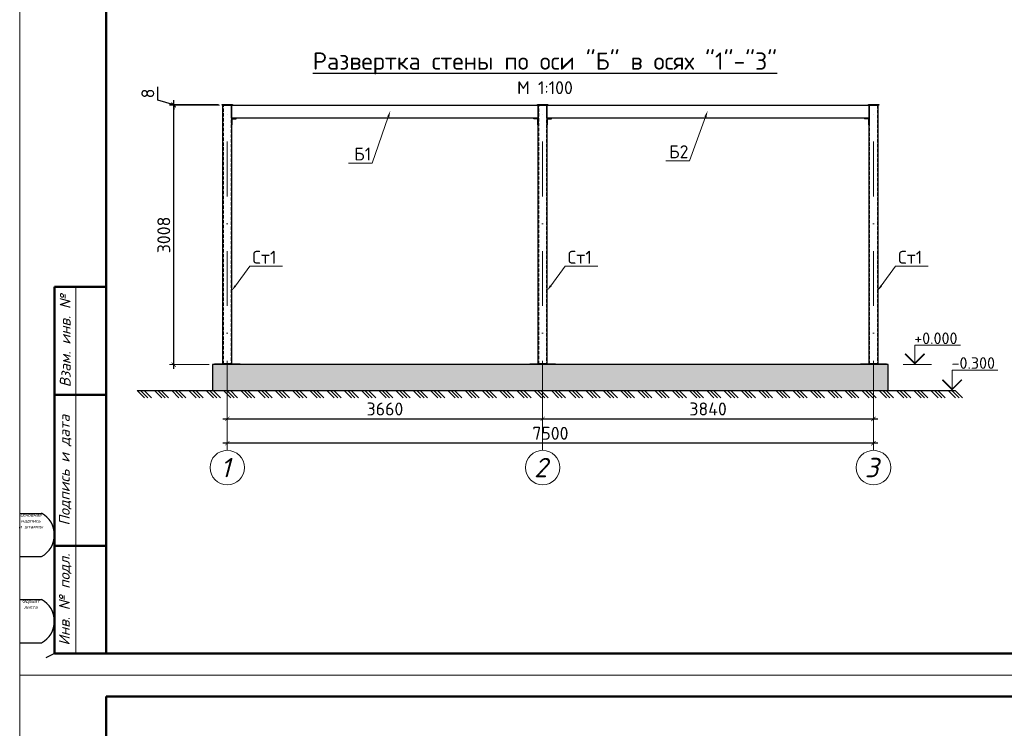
# Model space of a CAD drawing. Header units: millimetres. Extents: x 2842173 to 10151342, y -218675 to 375325.
# Tile 21 of 107: x 2928478 to 2951332, y -71410 to -54977. Entities that reach past the tile are written whole.
import ezdxf
from ezdxf import colors
from ezdxf.entities.mleader import LeaderData, LeaderLine
from ezdxf.enums import TextEntityAlignment as Align
from ezdxf.math import Vec2, Vec3

# ---------------------------------------------------------------- set-up
doc = ezdxf.new("R2010")
doc.units = ezdxf.units.MM
doc.linetypes.add('$0$( Hidden )', pattern=[0.375, 0.25, -0.125])
doc.linetypes.add('DASHDOTX2', pattern=[50.8, 25.4, -12.7, 0, -12.7])
doc.layers.get('Defpoints').update_dxf_attribs({"color": 255})
doc.layers.add('0_Текст', color=175, linetype='Continuous', lineweight=20)
doc.layers.add('CS_UNPLOTTED', color=171, linetype='Continuous', plot=False)
doc.styles.add('ICOCPEUR', font='isocpeur.ttf')
doc.styles.add('ISO_1.0', font='isocpeui.ttf')
doc.styles.add('ГОСТ300', font='isocpeur.ttf')
doc.styles.add('Оси', font='isocpeui.ttf')
doc.dimstyles.new('ГОСТ 50', dxfattribs={"dimtxt": 300, "dimasz": 100, "dimexe": 100, "dimexo": 80, "dimgap": 80, "dimtad": 1, "dimdec": 0, "dimlfac": 0.5, "dimtxsty": 'ГОСТ300', "dimblk": 'ARCHTICK', "dimcen": 50, "dimdle": 100, "dimadec": 0, "dimazin": 0, "dimtfac": 1, "dimtdec": 0, "dimtmove": 0, "dimatfit": 3, "dimldrblk": 'ARCHTICK', "dimfxl": 1, "dimlwe": 9, "dimarcsym": 0})

# ---------------------------------------------------------------- blocks, each defined once
blk = doc.blocks.new('*U20')
at = {"lineweight": 9}
for p, q in [((-20, -5), (-20, 292)), ((-20, 292), (400, 292)), ((400, -5), (-20, -5))]:
    blk.add_line(p, q, dxfattribs=at)
at = {"lineweight": 50}
for p, q in [((0, 0), (0, 287)), ((0, 287), (395, 287)), ((0, 85), (-12, 85)), ((-12, 0), (-12, 85)), ((0, 60), (-12, 60)), ((0, 25), (-12, 25)), ((0, 0), (-12, 0)), ((395, 0), (0, 0))]:
    blk.add_line(p, q, dxfattribs=at)
at = {"lineweight": 20}
blk.add_line((-7, 85), (-7, 0), dxfattribs=at)
at = {"layer": 'CS_UNPLOTTED'}
for p, q in [((-20, 32.5), (-15, 32.5)), ((-20, 22.5), (-15, 22.5)), ((-20, 12.5), (-15, 12.5)), ((-20, 2.5), (-15, 2.5)), ((-12, 0), (-14, -1))]:
    blk.add_line(p, q, dxfattribs=at)
for centre in [(-17.66, 27.5), (-17.66, 7.5)]:
    blk.add_arc(centre, 5.67, 298.0574, 61.9426, dxfattribs=at)
at = {"layer": '0_Текст', "char_height": 2.5, "attachment_point": 5, "rotation": 90, "style": 'ISO_1.0'}
for s, insert, width in [('Взам. инв. №', (-9.5, 72.5), 25), ('Подпись и дата', (-9.5, 42.5), 35), ('Инв. № подл.', (-9.5, 12.5), 25)]:
    blk.add_mtext(s, dxfattribs=dict(at, insert=insert, width=width))
at = {"layer": 'CS_UNPLOTTED', "char_height": 0.8, "width": 5, "attachment_point": 2, "style": 'ISO_1.0'}
for s, insert in [('Основная надпись \\Pи штампы', (-17.5, 32.5)), ('Формат листа', (-17.5, 12.5))]:
    blk.add_mtext(s, dxfattribs=dict(at, insert=insert))
blk = doc.blocks.new('*U292')
at = {"color": 0, "lineweight": -2}
for p, q in [((0, 0), (85, -85)), ((40, 0), (125, -85)), ((80, 0), (165, -85)), ((200, 0), (285, -85)), ((240, 0), (325, -85)), ((280, 0), (365, -85)), ((401, 0), (485, -85)), ((441, 0), (525, -85)), ((481, 0), (566, -85)), ((601, 0), (686, -85)), ((641, 0), (726, -85)), ((681, 0), (766, -85)), ((801, 0), (886, -85)), ((841, 0), (926, -85)), ((881, 0), (966, -85)), ((1001, 0), (1086, -85)), ((1042, 0), (1126, -85)), ((1082, 0), (1166, -85)), ((1202, 0), (1287, -85)), ((1242, 0), (1327, -85)), ((1282, 0), (1367, -85)), ((1402, 0), (1487, -85)), ((1442, 0), (1527, -85)), ((1482, 0), (1567, -85)), ((1602, 0), (1687, -85)), ((1642, 0), (1727, -85)), ((1682, 0), (1767, -85)), ((1803, 0), (1887, -85)), ((1843, 0), (1928, -85)), ((1883, 0), (1968, -85)), ((2003, 0), (2088, -85)), ((2043, 0), (2128, -85)), ((2083, 0), (2168, -85)), ((2203, 0), (2288, -85)), ((2243, 0), (2328, -85)), ((2283, 0), (2368, -85)), ((2403, 0), (2488, -85)), ((2444, 0), (2528, -85)), ((2484, 0), (2568, -85)), ((2604, 0), (2689, -85)), ((2644, 0), (2729, -85)), ((2684, 0), (2769, -85)), ((2804, 0), (2889, -85)), ((2844, 0), (2929, -85)), ((2884, 0), (2969, -85)), ((3004, 0), (3089, -85)), ((3044, 0), (3129, -85)), ((3084, 0), (3169, -85)), ((3205, 0), (3289, -85)), ((3245, 0), (3330, -85)), ((3285, 0), (3370, -85)), ((3405, 0), (3490, -85)), ((3445, 0), (3530, -85)), ((3485, 0), (3570, -85)), ((3605, 0), (3690, -85)), ((3645, 0), (3730, -85)), ((3685, 0), (3770, -85)), ((3806, 0), (3890, -85)), ((3846, 0), (3930, -85)), ((3886, 0), (3970, -85)), ((4006, 0), (4091, -85)), ((4046, 0), (4131, -85)), ((4086, 0), (4171, -85)), ((4206, 0), (4291, -85)), ((4246, 0), (4331, -85)), ((4286, 0), (4371, -85)), ((4406, 0), (4491, -85)), ((4446, 0), (4531, -85)), ((4486, 0), (4571, -85)), ((4607, 0), (4692, -85)), ((4647, 0), (4732, -85)), ((4687, 0), (4772, -85)), ((4807, 0), (4892, -85)), ((4847, 0), (4932, -85)), ((4887, 0), (4972, -85)), ((5007, 0), (5092, -85)), ((5047, 0), (5132, -85)), ((5087, 0), (5172, -85)), ((5208, 0), (5292, -85)), ((5248, 0), (5332, -85)), ((5288, 0), (5373, -85)), ((5408, 0), (5493, -85)), ((5448, 0), (5533, -85)), ((5488, 0), (5573, -85)), ((5608, 0), (5693, -85)), ((5648, 0), (5733, -85)), ((5688, 0), (5773, -85)), ((5808, 0), (5893, -85)), ((5848, 0), (5933, -85)), ((5889, 0), (5973, -85)), ((6009, 0), (6094, -85)), ((6049, 0), (6134, -85)), ((6089, 0), (6174, -85)), ((6209, 0), (6294, -85)), ((6249, 0), (6334, -85)), ((6289, 0), (6374, -85)), ((6409, 0), (6494, -85)), ((6449, 0), (6534, -85)), ((6489, 0), (6574, -85)), ((6610, 0), (6694, -85)), ((6650, 0), (6734, -85)), ((6690, 0), (6775, -85)), ((6810, 0), (6895, -85)), ((6850, 0), (6935, -85)), ((6890, 0), (6975, -85)), ((7010, 0), (7095, -85)), ((7050, 0), (7135, -85)), ((7090, 0), (7175, -85)), ((7210, 0), (7295, -85)), ((7250, 0), (7335, -85)), ((7291, 0), (7375, -85)), ((7411, 0), (7496, -85)), ((7451, 0), (7536, -85)), ((7491, 0), (7576, -85)), ((7611, 0), (7696, -85)), ((7651, 0), (7736, -85)), ((7691, 0), (7776, -85)), ((7811, 0), (7896, -85)), ((7851, 0), (7936, -85)), ((7891, 0), (7976, -85)), ((8012, 0), (8096, -85)), ((8052, 0), (8137, -85)), ((8092, 0), (8177, -85)), ((8212, 0), (8297, -85)), ((8252, 0), (8337, -85)), ((8292, 0), (8377, -85)), ((8412, 0), (8497, -85)), ((8452, 0), (8537, -85)), ((8492, 0), (8577, -85)), ((8612, 0), (8697, -85)), ((8653, 0), (8737, -85)), ((8693, 0), (8777, -85)), ((8813, 0), (8898, -85)), ((8853, 0), (8938, -85)), ((8893, 0), (8978, -85)), ((9013, 0), (9098, -85)), ((9053, 0), (9138, -85)), ((9093, 0), (9178, -85)), ((9213, 0), (9298, -85)), ((9253, 0), (9338, -85)), ((9293, 0), (9378, -85)), ((9414, 0), (9498, -85)), ((9454, 0), (9539, -85)), ((9494, 0), (9579, -85))]:
    blk.add_line(p, q, dxfattribs=at)
blk = doc.blocks.new('*U324')
at = {"color": 0, "linetype": 'DASHDOTX2', "lineweight": -2, "ltscale": 50}
blk.add_line((0, 1209), (0, 8255), dxfattribs=at)
at = {"color": 0, "linetype": 'DASHDOTX2', "lineweight": -2, "ltscale": 30}
blk.add_lwpolyline([(0, 400), (0, 1209)], dxfattribs=at)
at = {"color": 0, "linetype": 'Continuous', "lineweight": -2}
blk.add_circle((0, 0), 400, dxfattribs=at)
at = {"style": 'Оси'}
blk.add_attdef('OS1', text='', height=450, dxfattribs=at).set_placement((-44, 0), align=Align.MIDDLE_CENTER)
blk = doc.blocks.new('*U325')
at = {"color": 0, "linetype": 'DASHDOTX2', "lineweight": -2, "ltscale": 50}
blk.add_line((0, 1209), (0, 8243), dxfattribs=at)
at = {"color": 0, "linetype": 'DASHDOTX2', "lineweight": -2, "ltscale": 30}
blk.add_lwpolyline([(0, 400), (0, 1209)], dxfattribs=at)
at = {"color": 0, "linetype": 'Continuous', "lineweight": -2}
blk.add_circle((0, 0), 400, dxfattribs=at)
at = {"style": 'Оси'}
blk.add_attdef('OS1', text='', height=450, dxfattribs=at).set_placement((-44, 0), align=Align.MIDDLE_CENTER)
blk = doc.blocks.new('_ArchTick')
at = {"color": 0, "linetype": 'ByBlock', "const_width": 0.15}
blk.add_lwpolyline([(-0.5, -0.5), (0.5, 0.5)], dxfattribs=at)
blk = doc.blocks.new('*D310')
at = {"color": 0, "lineweight": 9, "transparency": 16777216}
for p, q in [((2933296, -63609), (2933296, -64335)), ((2940616, -63609), (2940616, -64335))]:
    blk.add_line(p, q, dxfattribs=at)
at = {"color": 0, "lineweight": -2, "transparency": 16777216}
blk.add_line((2933196, -64235), (2940716, -64235), dxfattribs=at)
at = {"layer": 'Defpoints', "color": 0, "transparency": 16777216}
for p in [(2933296, -63529), (2940616, -63529), (2940616, -64235)]:
    blk.add_point(p, dxfattribs=at)
at = {"color": 0, "lineweight": -2, "transparency": 16777216, "xscale": 100, "yscale": 100, "zscale": 100, "rotation": 180}
blk.add_blockref('_ArchTick', (2933296, -64235), dxfattribs=at)
at = {"color": 0, "lineweight": -2, "transparency": 16777216, "xscale": 100, "yscale": 100, "zscale": 100}
blk.add_blockref('_ArchTick', (2940616, -64235), dxfattribs=at)
at = {"color": 0, "transparency": 16777216, "insert": (2936956, -64005), "char_height": 300, "attachment_point": 5, "style": 'ГОСТ300'}
blk.add_mtext('3660', dxfattribs=at)
blk = doc.blocks.new('*D311')
at = {"color": 0, "lineweight": 9, "transparency": 16777216}
for p, q in [((2940616, -63609), (2940616, -64335)), ((2948296, -63554), (2948296, -64335))]:
    blk.add_line(p, q, dxfattribs=at)
at = {"color": 0, "lineweight": -2, "transparency": 16777216}
blk.add_line((2940516, -64235), (2948396, -64235), dxfattribs=at)
at = {"layer": 'Defpoints', "color": 0, "transparency": 16777216}
for p in [(2940616, -63529), (2948296, -63474), (2948296, -64235)]:
    blk.add_point(p, dxfattribs=at)
at = {"color": 0, "lineweight": -2, "transparency": 16777216, "xscale": 100, "yscale": 100, "zscale": 100, "rotation": 180}
blk.add_blockref('_ArchTick', (2940616, -64235), dxfattribs=at)
at = {"color": 0, "lineweight": -2, "transparency": 16777216, "xscale": 100, "yscale": 100, "zscale": 100}
blk.add_blockref('_ArchTick', (2948296, -64235), dxfattribs=at)
at = {"color": 0, "transparency": 16777216, "insert": (2944456, -64005), "char_height": 300, "attachment_point": 5, "style": 'ГОСТ300'}
blk.add_mtext('3840', dxfattribs=at)
blk = doc.blocks.new('*D312')
at = {"color": 0, "lineweight": 9, "transparency": 16777216}
for p, q in [((2933296, -63955), (2933296, -64899)), ((2948296, -63955), (2948296, -64899))]:
    blk.add_line(p, q, dxfattribs=at)
at = {"color": 0, "lineweight": -2, "transparency": 16777216}
blk.add_line((2948396, -64799), (2933196, -64799), dxfattribs=at)
at = {"layer": 'Defpoints', "color": 0, "transparency": 16777216}
for p in [(2933296, -63875), (2948296, -63875), (2933296, -64799)]:
    blk.add_point(p, dxfattribs=at)
at = {"color": 0, "lineweight": -2, "transparency": 16777216, "xscale": 100, "yscale": 100, "zscale": 100, "rotation": 180}
blk.add_blockref('_ArchTick', (2933296, -64799), dxfattribs=at)
at = {"color": 0, "lineweight": -2, "transparency": 16777216, "xscale": 100, "yscale": 100, "zscale": 100}
blk.add_blockref('_ArchTick', (2948296, -64799), dxfattribs=at)
at = {"color": 0, "transparency": 16777216, "insert": (2940796, -64569), "char_height": 300, "attachment_point": 5, "style": 'ГОСТ300'}
blk.add_mtext('7500', dxfattribs=at)
blk = doc.blocks.new('*U323')
at = {"color": 0, "linetype": 'DASHDOTX2', "lineweight": -2, "ltscale": 50}
blk.add_line((0, 1209), (0, 8327), dxfattribs=at)
at = {"color": 0, "linetype": 'DASHDOTX2', "lineweight": -2, "ltscale": 30}
blk.add_lwpolyline([(0, 400), (0, 1209)], dxfattribs=at)
at = {"color": 0, "linetype": 'Continuous', "lineweight": -2}
blk.add_circle((0, 0), 400, dxfattribs=at)
at = {"style": 'Оси'}
blk.add_attdef('OS1', text='', height=450, dxfattribs=at).set_placement((-44, 0), align=Align.MIDDLE_CENTER)
blk = doc.blocks.new('*D322')
at = {"color": 0, "lineweight": -2, "transparency": 16777216}
blk.add_line((2932052, -63077), (2932052, -56861), dxfattribs=at)
at = {"color": 0, "lineweight": 9, "transparency": 16777216}
for p, q in [((2933116, -56961), (2931952, -56961)), ((2932876, -62977), (2931952, -62977))]:
    blk.add_line(p, q, dxfattribs=at)
at = {"layer": 'Defpoints', "color": 0, "transparency": 16777216}
for p in [(2932052, -56961), (2933196, -56961), (2932956, -62977)]:
    blk.add_point(p, dxfattribs=at)
at = {"color": 0, "lineweight": -2, "transparency": 16777216, "xscale": 100, "yscale": 100, "zscale": 100}
for p, rotation in [((2932052, -56961), 90), ((2932052, -62977), 270)]:
    blk.add_blockref('_ArchTick', p, dxfattribs=dict(at, rotation=rotation))
at = {"color": 0, "transparency": 16777216, "insert": (2931822, -59969), "char_height": 300, "attachment_point": 5, "rotation": 90, "style": 'ГОСТ300'}
blk.add_mtext('3008', dxfattribs=at)
blk = doc.blocks.new('*D365')
at = {"color": 0, "lineweight": -2, "transparency": 16777216}
for p, q in [((2931682, -56842), (2931682, -56532)), ((2932052, -56953), (2931682, -56842)), ((2932052, -56945), (2932052, -56845)), ((2932052, -56961), (2932052, -56945)), ((2932052, -56961), (2932052, -56945)), ((2932052, -56961), (2932052, -57061))]:
    blk.add_line(p, q, dxfattribs=at)
at = {"color": 0, "lineweight": 9, "transparency": 16777216}
for p, q in [((2933096, -56945), (2931952, -56945)), ((2933116, -56961), (2931952, -56961))]:
    blk.add_line(p, q, dxfattribs=at)
at = {"layer": 'Defpoints', "color": 0, "transparency": 16777216}
for p in [(2932052, -56945), (2933176, -56945), (2933196, -56961)]:
    blk.add_point(p, dxfattribs=at)
at = {"color": 0, "lineweight": -2, "transparency": 16777216, "xscale": 100, "yscale": 100, "zscale": 100}
for p, rotation in [((2932052, -56945), 270), ((2932052, -56961), 90)]:
    blk.add_blockref('_ArchTick', p, dxfattribs=dict(at, rotation=rotation))
at = {"color": 0, "transparency": 16777216, "insert": (2931452, -56687), "char_height": 300, "attachment_point": 5, "rotation": 90, "style": 'ГОСТ300'}
blk.add_mtext('8', dxfattribs=at)

msp = doc.modelspace()

# ---------------------------------------------------------------- hatches: boundary and pattern name
at = {"linetype": 'ByBlock', "lineweight": 25}
h = msp.add_hatch(dxfattribs=at)
h.set_pattern_fill('AR-CONC', color=0, scale=2.5)
h.set_pattern_definition([(50, (2932956.2, -63576.94), (455.462, -39.848), [47.625, -523.875]), (355, (2932956.2, -63576.94), (-88.109, 477.642), [38.1, -419.101]), (100.4514, (2932994.16, -63580.26), (367.353, 437.794), [40.475, -445.226]), (46.184, (2932956.2, -63449.94), (677.698, -105.106), [71.438, -785.812]), (96.6356, (2933012.7, -63458.7), (593.51, 618.565), [60.713, -667.84]), (351.184, (2932956.2, -63449.94), (593.51, 618.565), [57.15, -628.65]), (21, (2933019.7, -63481.7), (379.036, -255.663), [47.625, -523.875]), (326, (2933019.7, -63481.7), (154.505, 460.47), [38.1, -419.1]), (71.4514, (2933051.3, -63503), (533.541, 204.807), [40.475, -445.225]), (37.5, (2932956.21, -63576.94), (7.7215, 211.3876), [0, -414.02, 0, -425.45, 0, -420.6875]), (7.5, (2932956.2, -63576.94), (167.049, 250.4514), [0, -242.57, 0, -404.495, 0, -160.3375]), (327.5, (2932814.6, -63576.94), (338.9765, -14.3219), [0, -158.75, 0, -495.3, 0, -657.225]), (317.5, (2932751.1, -63576.94), (370.323, 63.566), [0, -206.375, 0, -328.93, 0, -466.725])])
h.paths.add_polyline_path([(2948636.207, -62976.942), (2932956.21, -62976.942), (2932956.21, -63576.942), (2948636.207, -63576.942)])

# ---------------------------------------------------------------- linework, layer by layer
at = {"color": 0, "linetype": 'ByBlock', "lineweight": 9}
msp.add_line((2948985.189, -62976.942), (2949644.279, -62976.942), dxfattribs=at)
at = {"lineweight": 30}
msp.add_line((2931204.053, -63576.942), (2950191.546, -63576.942), dxfattribs=at)
at = {"color": 0, "linetype": 'ByBlock', "lineweight": 30}
for points in [[(2933176.216, -56944.942), (2933416.216, -56944.942), (2933416.216, -56960.942), (2933176.216, -56960.942)], [(2940496.172, -56944.942), (2940736.172, -56944.942), (2940736.172, -56960.942), (2940496.172, -56960.942)], [(2948176.204, -56944.942), (2948416.204, -56944.942), (2948416.204, -56960.942), (2948176.204, -56960.942)], [(2932996.216, -62960.942), (2933596.216, -62960.942), (2933596.216, -62976.942), (2932996.216, -62976.942)], [(2940316.172, -62960.942), (2940916.172, -62960.942), (2940916.172, -62976.942), (2940316.172, -62976.942)], [(2947996.204, -62960.942), (2948596.204, -62960.942), (2948596.204, -62976.942), (2947996.204, -62976.942)]]:
    msp.add_lwpolyline(points, close=True, dxfattribs=at)
at = {"lineweight": 30}
for points in [[(2933196.216, -62960.942), (2933196.216, -56960.942), (2933396.216, -56960.942), (2933396.216, -62960.942)], [(2933396.216, -56960.942), (2940516.172, -56960.942), (2940516.172, -57260.942), (2933396.216, -57260.942)], [(2940516.172, -62960.942), (2940516.172, -56960.942), (2940716.172, -56960.942), (2940716.172, -62960.942)], [(2940716.172, -56960.942), (2948196.204, -56960.905), (2948196.204, -57260.905), (2940716.172, -57260.942)], [(2948196.204, -62960.942), (2948196.204, -56960.942), (2948396.204, -56960.942), (2948396.204, -62960.942)]]:
    msp.add_lwpolyline(points, close=True, dxfattribs=at)
at = {"color": 0, "linetype": '$0$( Hidden )', "ltscale": 300}
for points in [[(2933206.216, -62960.942), (2933206.216, -56960.942), (2933386.216, -56960.942), (2933386.216, -62960.942)], [(2940526.172, -62960.942), (2940526.172, -56960.942), (2940706.172, -56960.942), (2940706.172, -62960.942)], [(2948206.204, -62960.942), (2948206.204, -56960.942), (2948386.204, -56960.942), (2948386.204, -62960.942)]]:
    msp.add_lwpolyline(points, close=True, dxfattribs=at)
at = {"color": 1, "linetype": 'ByBlock', "lineweight": 30}
for points in [[(2933396.216, -57260.942), (2933396.216, -57418.442), (2933403.991, -57418.442, 0.414213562), (2933408.716, -57413.717), (2933408.716, -57287.617, -0.414213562), (2933422.891, -57273.442), (2933498.991, -57273.442, 0.414213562), (2933503.716, -57268.717), (2933503.716, -57260.942)], [(2940516.172, -57260.942), (2940516.172, -57418.442), (2940508.397, -57418.442, -0.414213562), (2940503.672, -57413.717), (2940503.672, -57287.617, 0.414213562), (2940489.497, -57273.442), (2940413.397, -57273.442, -0.414213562), (2940408.672, -57268.717), (2940408.672, -57260.942)], [(2940716.172, -57260.942), (2940716.172, -57418.442), (2940723.947, -57418.442, 0.414213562), (2940728.672, -57413.717), (2940728.672, -57287.617, -0.414213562), (2940742.847, -57273.442), (2940818.947, -57273.442, 0.414213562), (2940823.672, -57268.717), (2940823.672, -57260.942)], [(2948196.204, -57260.942), (2948196.204, -57418.442), (2948188.429, -57418.442, -0.414213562), (2948183.704, -57413.717), (2948183.704, -57287.617, 0.414213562), (2948169.529, -57273.442), (2948093.429, -57273.442, -0.414213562), (2948088.704, -57268.717), (2948088.704, -57260.942)]]:
    msp.add_lwpolyline(points, format="xyb", close=True, dxfattribs=at)
at = {"color": 0, "linetype": 'ByBlock', "lineweight": 9}
for points in [[(2949255.189, -62976.942), (2949255.189, -62526.942), (2950313.545, -62526.942)], [(2950121.016, -63551.49), (2950121.016, -63101.49), (2951179.371, -63101.49)]]:
    msp.add_lwpolyline(points, dxfattribs=at)
for points in [[(2949030.189, -62726.49, 36, 36, 0), (2949255.189, -62951.49, 36, 36, 0), (2949480.189, -62726.49, 36, 36, 0)], [(2949896.016, -63326.49, 36, 36, 0), (2950121.016, -63551.49, 36, 36, 0), (2950346.016, -63326.49, 36, 36, 0)]]:
    msp.add_lwpolyline(points, format="xyseb", dxfattribs=at)
at = {"lineweight": 30}
msp.add_lwpolyline([(2948636.207, -63576.942), (2948636.207, -62976.942), (2932956.21, -62976.942), (2932956.21, -63576.942)], dxfattribs=at)

# ---------------------------------------------------------------- block references
at = {"color": 0, "ltscale": 30, "xscale": 100, "yscale": 100, "zscale": 100}
for p in [(2930484.712, -69675.181), (2930484.712, -99375.181)]:
    msp.add_blockref('*U20', p, dxfattribs=at)
at = {"color": 248, "lineweight": 9, "true_color": 0x641213}
for name, p, values in [('*U324', (2933296.216, -65363.85), {'OS1': '1'}), ('*U323', (2940616.19, -65363.85), {'OS1': '2'}), ('*U325', (2948296.222, -65363.975), {'OS1': '3'})]:
    msp.add_blockref(name, p, dxfattribs=at).add_auto_attribs(values)
at = {"xscale": 2, "yscale": 2, "zscale": 2}
msp.add_blockref('*U292', (2931204.053, -63576.942), dxfattribs=at)

# ---------------------------------------------------------------- texts
at = {"color": 0, "linetype": 'ByBlock', "lineweight": 9, "style": 'ГОСТ300'}
for s, p in [('+0.000', (2949241.886, -62499.887)), ('-0.300', (2950107.713, -63074.435))]:
    msp.add_text(s, height=270, dxfattribs=at).set_placement(p)
at = {"color": 7, "lineweight": 25, "ltscale": 50, "insert": (2940669.813, -56220.257), "char_height": 300, "width": 12579.60388, "attachment_point": 5, "style": 'ICOCPEUR'}
msp.add_mtext('{\\H1.33333x;\\L\\C256;Развертка стены по оси "Б" в осях "1"-"3"\\H0.9375x;\\P\\H0.8x;\\lМ 1:100}', dxfattribs=at)

# ---------------------------------------------------------------- dimensions: what is measured, and where the dimension line sits
dim = msp.add_linear_dim(base=(2932051.715, -56944.942), p1=(2933196.216, -56960.942), p2=(2933176.216, -56944.942), angle=90, dimstyle='ГОСТ 50', override={"dimtmove": 1})
dim.commit()
dim.dimension.update_dxf_attribs({"geometry": '*D365', "text_midpoint": (2931451.715, -56761.942)})
dim = msp.add_linear_dim(base=(2932051.715, -56960.942), p1=(2932956.21, -62976.942), p2=(2933196.216, -56960.942), angle=90, dimstyle='ГОСТ 50')
dim.commit()
dim.dimension.update_dxf_attribs({"geometry": '*D322', "text_midpoint": (2931821.715, -59968.942)})
for base, p1, p2, picture, middle in [((2940616.19, -64234.6), (2933296.216, -63528.652), (2940616.19, -63528.652), '*D310', (2936956.203, -64004.6)), ((2948296.222, -64234.6), (2940616.19, -63528.652), (2948296.222, -63474.482), '*D311', (2944456.206, -64004.6)), ((2933296.216, -64798.67), (2948296.222, -63875.373), (2933296.216, -63875.373), '*D312', (2940796.219, -64568.67))]:
    dim = msp.add_linear_dim(base=base, p1=p1, p2=p2, dimstyle='ГОСТ 50')
    dim.commit()
    dim.dimension.update_dxf_attribs({"geometry": picture, "text_midpoint": middle})

# ---------------------------------------------------------------- leaders
at = {"color": 5, "linetype": 'ByBlock', "lineweight": 20}
ml = msp.add_multileader_mtext('Standard', dxfattribs=at)
ml.set_content('Б1', color=5, style='ГОСТ300')
ml.set_leader_properties(lineweight=0)
ml.build(insert=Vec2(0, 0))
ml.multileader.update_dxf_attribs({"text_left_attachment_type": 6, "text_right_attachment_type": 6, "dogleg_length": 50, "arrow_head_size": 150})
ctx = ml.context
ctx.base_point, ctx.char_height, ctx.arrow_head_size, ctx.plane_origin = Vec3(2936273.175, -58301.698), 300, 150, Vec3(2937345.742, -55837.838)
ctx.left_attachment, ctx.right_attachment, ctx.text_align_type = 6, 6, 1
notes = []
notes.append((ctx, [(1, (1, 1, 0), (2936657.175, -58301.698), (-1, 0), 50, [(0, [(2937080.692, -57090.626)], 0, [])])]))
ctx.mtext.insert, ctx.mtext.alignment, ctx.mtext.flow_direction = Vec3(2936440.175, -57941.698), 2, 5
ml = msp.add_multileader_mtext('Standard', dxfattribs=at)
ml.set_content('Б2', color=5, style='ГОСТ300')
ml.set_leader_properties(lineweight=0)
ml.build(insert=Vec2(0, 0))
ml.multileader.update_dxf_attribs({"text_left_attachment_type": 6, "text_right_attachment_type": 6, "dogleg_length": 50, "arrow_head_size": 150})
ctx = ml.context
ctx.base_point, ctx.char_height, ctx.arrow_head_size, ctx.plane_origin = Vec3(2943578.655, -58250.169), 300, 150, Vec3(2944711.222, -55837.838)
ctx.left_attachment, ctx.right_attachment, ctx.text_align_type = 6, 6, 1
notes.append((ctx, [(1, (1, 1, 0), (2944022.655, -58250.169), (-1, 0), 50, [(0, [(2944446.172, -57090.626)], 0, [])])]))
ctx.mtext.insert, ctx.mtext.alignment, ctx.mtext.flow_direction = Vec3(2943775.655, -57890.169), 2, 5
ml = msp.add_multileader_mtext('Standard', dxfattribs=at)
ml.set_content('Ст1', color=5, style='ГОСТ300')
ml.set_leader_properties(lineweight=0)
ml.build(insert=Vec2(0, 0))
ml.multileader.update_dxf_attribs({"text_left_attachment_type": 6, "text_right_attachment_type": 6, "dogleg_length": 50, "arrow_head_size": 150})
ctx = ml.context
ctx.base_point, ctx.char_height, ctx.arrow_head_size, ctx.plane_origin = Vec3(2933869.734, -60696.265), 300, 150, Vec3(2933131.167, -60014.626)
ctx.left_attachment, ctx.right_attachment, ctx.text_align_type = 6, 6, 1
notes.append((ctx, [(1, (1, 1, 0), (2933819.734, -60696.265), (1, 0), 50, [(0, [(2933396.216, -61267.415)], 0, [])])]))
ctx.mtext.insert, ctx.mtext.alignment, ctx.mtext.flow_direction = Vec3(2934156.734, -60336.265), 2, 5
ml = msp.add_multileader_mtext('Standard', dxfattribs=at)
ml.set_content('Ст1', color=5, style='ГОСТ300')
ml.set_leader_properties(lineweight=0)
ml.build(insert=Vec2(0, 0))
ml.multileader.update_dxf_attribs({"text_left_attachment_type": 6, "text_right_attachment_type": 6, "dogleg_length": 50, "arrow_head_size": 150})
ctx = ml.context
ctx.base_point, ctx.char_height, ctx.arrow_head_size, ctx.plane_origin = Vec3(2941189.69, -60696.265), 300, 150, Vec3(2940451.123, -60014.626)
ctx.left_attachment, ctx.right_attachment, ctx.text_align_type = 6, 6, 1
notes.append((ctx, [(1, (1, 1, 0), (2941139.69, -60696.265), (1, 0), 50, [(0, [(2940716.172, -61267.415)], 0, [])])]))
ctx.mtext.insert, ctx.mtext.alignment, ctx.mtext.flow_direction = Vec3(2941476.69, -60336.265), 2, 5
ml = msp.add_multileader_mtext('Standard', dxfattribs=at)
ml.set_content('Ст1', color=5, style='ГОСТ300')
ml.set_leader_properties(lineweight=0)
ml.build(insert=Vec2(0, 0))
ml.multileader.update_dxf_attribs({"text_left_attachment_type": 6, "text_right_attachment_type": 6, "dogleg_length": 50, "arrow_head_size": 150})
ctx = ml.context
ctx.base_point, ctx.char_height, ctx.arrow_head_size, ctx.plane_origin = Vec3(2948859.722, -60696.265), 300, 150, Vec3(2948121.155, -60014.626)
ctx.left_attachment, ctx.right_attachment, ctx.text_align_type = 6, 6, 1
notes.append((ctx, [(1, (1, 1, 0), (2948809.722, -60696.265), (1, 0), 50, [(0, [(2948386.204, -61267.415)], 0, [])])]))
ctx.mtext.insert, ctx.mtext.alignment, ctx.mtext.flow_direction = Vec3(2949146.722, -60336.265), 2, 5
for ctx, leaders in notes:
    for number, flags, end, landing, length, lines in leaders:
        leader = LeaderData()
        leader.index, (leader.has_last_leader_line, leader.has_dogleg_vector, leader.attachment_direction) = number, flags
        leader.last_leader_point, leader.dogleg_vector, leader.dogleg_length = Vec3(end), Vec3(landing), length
        for number, points, colour, breaks in lines:
            line = LeaderLine()
            line.index, line.vertices, line.color, line.breaks = number, Vec3.list(points), colors.encode_raw_color(colour), breaks
            leader.lines.append(line)
        ctx.leaders.append(leader)

doc.saveas('drawing.dxf')
